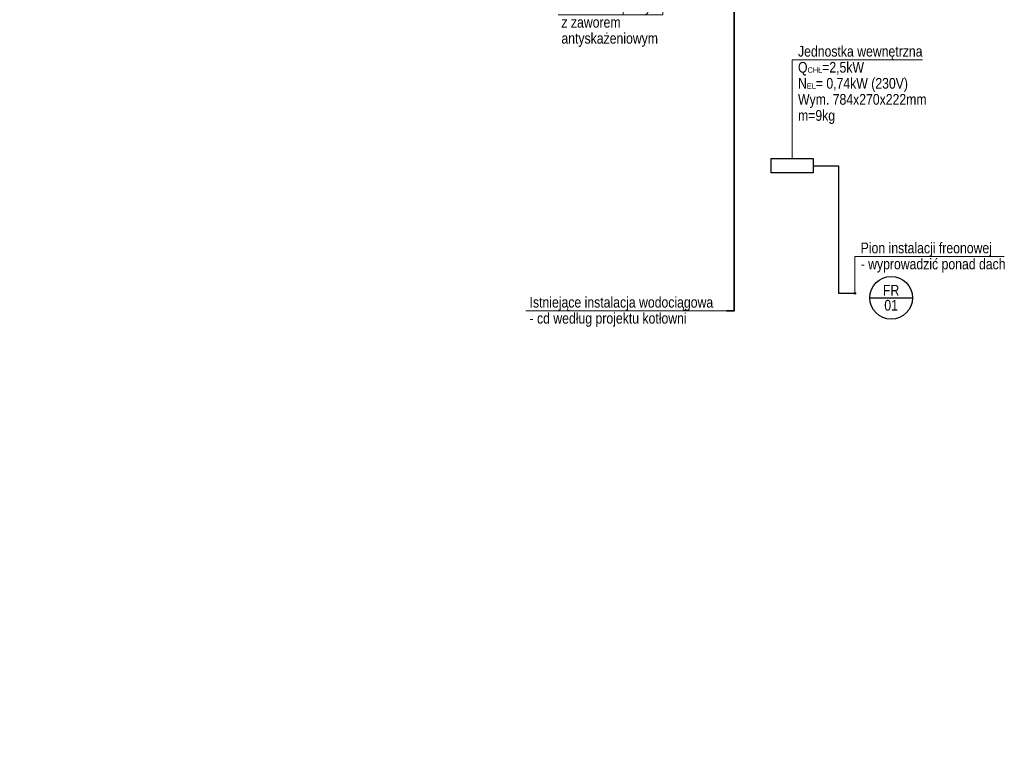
# Model space of a CAD drawing. Header units: millimetres. Extents: x 0 to 40783, y -13117 to 35556.
# Tile 81 of 98: x 35412 to 37256, y 8160 to 9513. Entities that reach past the tile are written whole.
import ezdxf
from ezdxf import colors
from ezdxf.entities.mleader import LeaderData, LeaderLine
from ezdxf.enums import TextEntityAlignment as Align
from ezdxf.math import Vec2, Vec3

# ---------------------------------------------------------------- set-up
doc = ezdxf.new("R2010")
doc.units = ezdxf.units.MM
doc.layers.add('0-SANIS-FREON', color=6, linetype='GAS_LINE')
doc.layers.add('0-SANIS-W-OPIS', color=7, linetype='Continuous', lineweight=18)
doc.layers.add('SANIS-W-RURY-ZIMNA-PODEJSCIE', color=150, linetype='Continuous', lineweight=35)
doc.styles.add('SANIS', font='Arial Narrow.ttf', dxfattribs={"width": 0.75, "height": 2})
doc.styles.get("Standard").update_dxf_attribs({"font": 'Arial.ttf'})
doc.linetypes.add('GAS_LINE', pattern='A,12.7,-5.08,["GAS",Standard,S=2.54,R=0,X=-2.54,Y=-1.27],-6.35', length=24.13)

# ---------------------------------------------------------------- blocks, each defined once
blk = doc.blocks.new('_None')
blk = doc.blocks.new('ETYKIETA_PIONU')
blk.add_lwpolyline([(-500, 0), (500, 0)])
blk.add_circle((0, 0), 500)
at = {"style": 'SANIS'}
for tag, p in [('OZN_PIONU', (0, 200)), ('SR_PIONU', (0, -200))]:
    blk.add_attdef(tag, text='', height=250, dxfattribs=at).set_placement(p, align=Align.MIDDLE_CENTER)

msp = doc.modelspace()

# ---------------------------------------------------------------- linework, layer by layer
msp.add_lwpolyline([(36819.3, 9253.2), (36897.7, 9253.2), (36897.7, 9226.2), (36819.3, 9226.2)], close=True)
at = {"layer": '0-SANIS-FREON', "ltscale": 3}
msp.add_lwpolyline([(36897.7, 9239.7), (36945.4, 9239.7), (36945.4, 9000.9), (36975.8, 9000.9)], dxfattribs=at)
msp.add_circle((36975.8, 9000.9), 1.5, dxfattribs=at)
at = {"layer": 'SANIS-W-RURY-ZIMNA-PODEJSCIE'}
msp.add_lwpolyline([(36750.1, 10865.3), (36750.1, 8968.2), (36735.3, 8968.2)], dxfattribs=at)

# ---------------------------------------------------------------- block references
ref = msp.add_blockref('ETYKIETA_PIONU', (37043.8, 8992.5), dxfattribs=dict(xscale=0.08000000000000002, yscale=0.08000000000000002, zscale=0.08000000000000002))
ref.add_attrib('OZN_PIONU', 'FR', dxfattribs={"height": 20, "style": 'SANIS'}).set_placement((37043.8, 9006.5, 0), align=Align.MIDDLE)
ref.add_attrib('SR_PIONU', '01', dxfattribs={"height": 20, "style": 'SANIS'}).set_placement((37043.8, 8978.5, 0), align=Align.MIDDLE)

# ---------------------------------------------------------------- leaders
at = {"layer": '0-SANIS-W-OPIS'}
ml = msp.add_multileader_mtext('Standard', dxfattribs=at)
ml.set_content('{\\W1;\\C256;z.w.%%C25}', color=256, style='SANIS')
ml.set_leader_properties(color=256, linetype='ByLayer', lineweight=-1)
ml.set_arrow_properties(name='NONE')
ml.build(insert=Vec2(0, 0))
ml.multileader.update_dxf_attribs({"text_left_attachment_type": 6, "text_right_attachment_type": 6, "dogleg_length": 1, "arrow_head_size": 10, "scale": 10})
ctx = ml.context
ctx.base_point, ctx.scale, ctx.char_height, ctx.arrow_head_size, ctx.landing_gap_size, ctx.plane_origin = Vec3(36310, 9849.1), 10, 20, 10, 10, Vec3(37246.5, 9539.5)
ctx.left_attachment, ctx.right_attachment, ctx.text_align_type = 6, 6, 2
notes = []
notes.append((ctx, [(0, (0, 0, 0), (0, 0), (1, 0), 1, [])]))
ctx.mtext.insert, ctx.mtext.line_spacing_factor, ctx.mtext.flow_direction = Vec3(36320, 9870.6), 0.75, 5
ml = msp.add_multileader_mtext('Standard', dxfattribs=at)
ml.set_content('\\pxql;{\\W1;\\C256;Zawór czerpalny\\Pz zaworem \\Pantyskażeniowym}', color=256, style='SANIS')
ml.set_leader_properties(color=256, linetype='ByLayer', lineweight=-1)
ml.set_arrow_properties(name='NONE')
ml.build(insert=Vec2(0, 0))
ml.multileader.update_dxf_attribs({"text_left_attachment_type": 6, "text_right_attachment_type": 6, "dogleg_length": 1, "arrow_head_size": 10, "scale": 10})
ctx = ml.context
ctx.base_point, ctx.scale, ctx.char_height, ctx.arrow_head_size, ctx.landing_gap_size, ctx.plane_origin = Vec3(36416.5, 9522.2), 10, 20, 10, 10, Vec3(37441.5, 9929.1)
ctx.left_attachment, ctx.right_attachment, ctx.text_align_type = 6, 6, 2
notes.append((ctx, [(1, (1, 1, 0), (36616.1, 9522.2), (-1, 0), 1, [(1, [(36616.1, 9576.4)], 0, [])])]))
ctx.mtext.insert, ctx.mtext.line_spacing_factor, ctx.mtext.flow_direction = Vec3(36426.5, 9548.1), 0.9, 5
ml = msp.add_multileader_mtext('Standard', dxfattribs=at)
ml.set_content('{\\W1;\\C256;Jednostka wewnętrzna\\PQ\\H0.5x;CHŁ\\H2x;=2,5kW\\PN\\H0.5x;EL\\H2x;= 0,74kW (230V)\\PWym. 784x270x222mm \\Pm=9kg}', color=256, style='SANIS')
ml.set_leader_properties(color=256, linetype='ByLayer', lineweight=-1)
ml.set_arrow_properties(name='NONE')
ml.build(insert=Vec2(0, 0))
ml.multileader.update_dxf_attribs({"text_left_attachment_type": 6, "text_right_attachment_type": 6, "dogleg_length": 1, "arrow_head_size": 10, "scale": 10})
ctx = ml.context
ctx.base_point, ctx.scale, ctx.char_height, ctx.arrow_head_size, ctx.landing_gap_size, ctx.plane_origin = Vec3(36859.5, 9437.9), 10, 20, 10, 10, Vec3(36097.2, 9038)
ctx.left_attachment, ctx.right_attachment, ctx.text_align_type = 6, 6, 2
notes.append((ctx, [(1, (1, 1, 0), (36858.5, 9437.9), (1, 0), 1, [(1, [(36858.5, 9253.2)], 0, [])])]))
ctx.mtext.insert, ctx.mtext.line_spacing_factor, ctx.mtext.flow_direction = Vec3(36869.5, 9463.8), 0.9, 5
ml = msp.add_multileader_mtext('Standard', dxfattribs=at)
ml.set_content('{\\W1;\\C256;Pion instalacji freonowej\\P- wyprowadzić ponad dach}', color=256, style='SANIS')
ml.set_leader_properties(color=256, linetype='ByLayer', lineweight=-1)
ml.set_arrow_properties(name='NONE')
ml.build(insert=Vec2(0, 0))
ml.multileader.update_dxf_attribs({"text_left_attachment_type": 6, "text_right_attachment_type": 6, "dogleg_length": 1, "arrow_head_size": 10, "scale": 10})
ctx = ml.context
ctx.base_point, ctx.scale, ctx.char_height, ctx.arrow_head_size, ctx.landing_gap_size, ctx.plane_origin = Vec3(36976.8, 9069.5), 10, 20, 10, 10, Vec3(36150.5, 8648.2)
ctx.left_attachment, ctx.right_attachment, ctx.text_align_type = 6, 6, 2
notes.append((ctx, [(1, (1, 1, 0), (36975.8, 9069.5), (1, 0), 1, [(1, [(36975.8, 9000.9)], 0, [])])]))
ctx.mtext.insert, ctx.mtext.line_spacing_factor, ctx.mtext.flow_direction = Vec3(36986.8, 9095.7), 0.9, 5
ml = msp.add_multileader_mtext('Standard', dxfattribs=at)
ml.set_content('{\\W1;\\C256;Istniejące instalacja wodociągowa\\P- cd według projektu kotłowni}', color=256, style='SANIS')
ml.set_leader_properties(color=256, linetype='ByLayer', lineweight=-1)
ml.set_arrow_properties(name='NONE')
ml.build(insert=Vec2(0, 0))
ml.multileader.update_dxf_attribs({"text_left_attachment_type": 6, "text_right_attachment_type": 6, "dogleg_length": 1, "arrow_head_size": 10, "scale": 10})
ctx = ml.context
ctx.base_point, ctx.scale, ctx.char_height, ctx.arrow_head_size, ctx.landing_gap_size, ctx.plane_origin = Vec3(36356.8, 8968.2), 10, 20, 10, 10, Vec3(37551.5, 8676.8)
ctx.left_attachment, ctx.right_attachment, ctx.text_align_type = 6, 6, 2
notes.append((ctx, [(1, (1, 1, 0), (36718.5, 8968.2), (-1, 0), 1, [(1, [(36735.3, 8968.2)], 0, [])])]))
ctx.mtext.insert, ctx.mtext.line_spacing_factor, ctx.mtext.flow_direction = Vec3(36366.8, 8994.1), 0.9, 5
for ctx, leaders in notes:
    for number, flags, end, landing, length, lines in leaders:
        leader = LeaderData()
        leader.index, (leader.has_last_leader_line, leader.has_dogleg_vector, leader.attachment_direction) = number, flags
        leader.last_leader_point, leader.dogleg_vector, leader.dogleg_length = Vec3(end), Vec3(landing), length
        for number, points, colour, breaks in lines:
            line = LeaderLine()
            line.index, line.vertices, line.color, line.breaks = number, Vec3.list(points), colors.encode_raw_color(colour), breaks
            leader.lines.append(line)
        ctx.leaders.append(leader)

doc.saveas('drawing.dxf')
